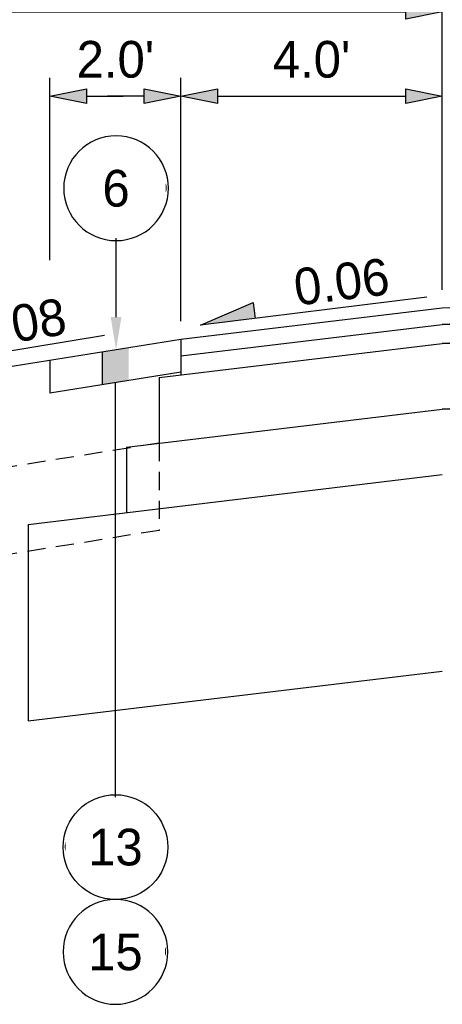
# Model space of a CAD drawing. Header units: feet. Extents: x -16 to 297, y -33 to 148.
# Tile 11 of 30: x 65.91 to 72.37, y 26.82 to 41.85. Entities that reach past the tile are written whole.
import ezdxf
from ezdxf import colors
from ezdxf.entities.mleader import LeaderData, LeaderLine
from ezdxf.enums import TextEntityAlignment as Align
from ezdxf.math import Vec2, Vec3

# ---------------------------------------------------------------- set-up
doc = ezdxf.new("R2010")
doc.units = ezdxf.units.FT
doc.header["$LTSCALE"] = 4
doc.header["$MEASUREMENT"] = 0
doc.set_wipeout_variables(frame=1)
doc.linetypes.add('OhDOT_USTN2', pattern=[0.11, 0.069, -0.041])
for name, color, linetype in [('TX_P_1', 7, 'Continuous'), ('TX_P_Misc', 7, 'Continuous'), ('XS_P_Finished_Grade', 3, 'Continuous'), ('XS_P_Pavt_Layers', 251, 'Continuous'), ('XS_P_Shoulder_Layers', 252, 'Continuous'), ('XS_P_Subgrade', 4, 'Continuous')]:
    doc.layers.add(name, color=color, linetype=linetype)
doc.styles.add('Slanted-Normal', font='font31.shx', dxfattribs={"height": 0.14})
doc.dimstyles.new('Dec-1  Slanted', dxfattribs={"dimtxt": 0.14, "dimasz": 0.14, "dimexe": 0.07, "dimexo": 0.07, "dimgap": 0.07, "dimtad": 1, "dimdec": 1, "dimzin": 3, "dimdsep": 46, "dimtxsty": 'Slanted-Normal', "dimblk": 'Dim1', "dimcen": 0, "dimclrd": 95, "dimclre": 95, "dimclrt": 7, "dimadec": 1, "dimazin": 3, "dimtfac": 1, "dimtdec": 1, "dimtix": 1, "dimtofl": 0, "dimtmove": 1, "dimatfit": 3, "dimldrblk": 'Dim1', "dimfxl": 1, "dimtolj": 1, "dimtzin": 0, "dimlwd": -1, "dimlwe": -1, "dimarcsym": 0})

# ---------------------------------------------------------------- blocks, each defined once
blk = doc.blocks.new('Dim1')
h = blk.add_hatch(color=4)
h.dxf.hatch_style = 1
h.paths.add_polyline_path([(0, 0), (-1, -0.2), (-1, 0.2)])
at = {"color": 4}
blk.add_lwpolyline([(0, 0), (-1, -0.2), (-1, 0.2), (0, 0)], dxfattribs=at)
blk = doc.blocks.new('*D938')
at = {"layer": 'Defpoints', "color": 0, "transparency": 16777216}
for p in [(72.366, 40.685), (72.366, 37.45), (68.37, 36.971)]:
    blk.add_point(p, dxfattribs=at)
at = {"layer": 'TX_P_1', "color": 95, "linetype": 'Continuous', "transparency": 16777216}
for p, q in [((68.37, 37.251), (68.37, 40.965)), ((72.366, 37.73), (72.366, 40.965)), ((68.93, 40.685), (71.806, 40.685))]:
    blk.add_line(p, q, dxfattribs=at)
at = {"layer": 'TX_P_1', "color": 95, "transparency": 16777216, "xscale": 0.56, "yscale": 0.56, "zscale": 0.56, "rotation": 180}
blk.add_blockref('Dim1', (68.37, 40.685), dxfattribs=at)
at = {"layer": 'TX_P_1', "color": 95, "transparency": 16777216, "xscale": 0.56, "yscale": 0.56, "zscale": 0.56}
blk.add_blockref('Dim1', (72.366, 40.685), dxfattribs=at)
at = {"layer": 'TX_P_1', "color": 7, "transparency": 16777216, "insert": (70.368, 41.245), "char_height": 0.56, "attachment_point": 5, "style": 'Slanted-Normal'}
blk.add_mtext("\\A1;4.0'", dxfattribs=at)
blk = doc.blocks.new('*D939')
at = {"layer": 'Defpoints', "color": 0, "transparency": 16777216}
for p in [(61.366, 44.991), (72.366, 37.45), (61.366, 35.85)]:
    blk.add_point(p, dxfattribs=at)
at = {"layer": 'TX_P_1', "color": 95, "linetype": 'Continuous', "transparency": 16777216}
for p, q in [((61.366, 36.13), (61.366, 45.271)), ((72.366, 37.73), (72.366, 45.271)), ((71.806, 44.991), (61.926, 44.991))]:
    blk.add_line(p, q, dxfattribs=at)
at = {"layer": 'TX_P_1', "color": 95, "transparency": 16777216, "xscale": 0.56, "yscale": 0.56, "zscale": 0.56, "rotation": 180}
blk.add_blockref('Dim1', (61.366, 44.991), dxfattribs=at)
at = {"layer": 'TX_P_1', "color": 95, "transparency": 16777216, "xscale": 0.56, "yscale": 0.56, "zscale": 0.56}
blk.add_blockref('Dim1', (72.366, 44.991), dxfattribs=at)
at = {"layer": 'TX_P_1', "color": 7, "transparency": 16777216, "insert": (66.866, 45.551), "char_height": 0.56, "attachment_point": 5, "style": 'Slanted-Normal'}
blk.add_mtext("\\A1;11.0'", dxfattribs=at)
blk = doc.blocks.new('*D941')
at = {"layer": 'Defpoints', "color": 0, "transparency": 16777216}
for p in [(72.366, 41.972), (64.366, 37.692), (72.366, 37.45)]:
    blk.add_point(p, dxfattribs=at)
at = {"layer": 'TX_P_1', "color": 95, "linetype": 'Continuous', "transparency": 16777216}
for p, q in [((64.366, 37.972), (64.366, 42.252)), ((72.366, 37.73), (72.366, 42.252)), ((64.926, 41.972), (71.806, 41.972))]:
    blk.add_line(p, q, dxfattribs=at)
at = {"layer": 'TX_P_1', "color": 95, "transparency": 16777216, "xscale": 0.56, "yscale": 0.56, "zscale": 0.56, "rotation": 180}
blk.add_blockref('Dim1', (64.366, 41.972), dxfattribs=at)
at = {"layer": 'TX_P_1', "color": 95, "transparency": 16777216, "xscale": 0.56, "yscale": 0.56, "zscale": 0.56}
blk.add_blockref('Dim1', (72.366, 41.972), dxfattribs=at)
at = {"layer": 'TX_P_1', "color": 7, "transparency": 16777216, "insert": (68.366, 42.532), "char_height": 0.56, "attachment_point": 5, "style": 'Slanted-Normal'}
blk.add_mtext("\\A1;8.0'", dxfattribs=at)
blk = doc.blocks.new('SLOPE')
at = {"layer": 'TX_P_Misc'}
h = blk.add_hatch(color=4, dxfattribs=at)
h.dxf.hatch_style = 1
h.paths.add_polyline_path([(0.8715, 0), (0.6608, 0.0615), (0.6608, 0)])
at = {"layer": 'TX_P_Misc', "color": 4}
for p, q in [((0.8715, 0), (0.6608, 0.0615)), ((0.6608, 0.0615), (0.6608, 0))]:
    blk.add_line(p, q, dxfattribs=at)
at = {"layer": 'TX_P_Misc', "color": 95}
blk.add_line((0, 0), (0.8715, 0), dxfattribs=at)
at = {"layer": 'TX_P_Misc', "style": 'Slanted-Normal'}
blk.add_attdef('SLOPE', (0.0353, 0.0289), '', height=0.14, dxfattribs=at)
blk = doc.blocks.new('*D949')
at = {"layer": 'Defpoints', "color": 0, "transparency": 16777216}
for p in [(83.366, 44.991), (83.366, 37.89), (72.366, 37.45)]:
    blk.add_point(p, dxfattribs=at)
at = {"layer": 'TX_P_1', "color": 95, "linetype": 'Continuous', "transparency": 16777216}
for p, q in [((72.366, 37.73), (72.366, 45.271)), ((72.926, 44.991), (82.806, 44.991))]:
    blk.add_line(p, q, dxfattribs=at)
at = {"layer": 'TX_P_1', "color": 95, "transparency": 16777216, "xscale": 0.56, "yscale": 0.56, "zscale": 0.56, "rotation": 180}
blk.add_blockref('Dim1', (72.366, 44.991), dxfattribs=at)
at = {"layer": 'TX_P_1', "color": 95, "transparency": 16777216, "xscale": 0.56, "yscale": 0.56, "zscale": 0.56}
blk.add_blockref('Dim1', (83.366, 44.991), dxfattribs=at)
at = {"layer": 'TX_P_1', "color": 7, "transparency": 16777216, "insert": (77.866, 45.551), "char_height": 0.56, "attachment_point": 5, "style": 'Slanted-Normal'}
blk.add_mtext("\\A1;11.0'", dxfattribs=at)
blk = doc.blocks.new('_DotSmall')
at = {"color": 0, "linetype": 'ByBlock', "const_width": 0.5}
blk.add_lwpolyline([(-0.0625, 0, 1), (0.0625, 0, 1)], format="xyb", close=True, dxfattribs=at)
blk = doc.blocks.new('*D1063')
at = {"layer": 'Defpoints', "color": 0, "transparency": 16777216}
for p in [(68.37, 40.685), (66.37, 37.901), (68.37, 36.971)]:
    blk.add_point(p, dxfattribs=at)
at = {"layer": 'TX_P_1', "color": 95, "linetype": 'Continuous', "transparency": 16777216}
for p, q in [((66.37, 38.181), (66.37, 40.965)), ((68.37, 37.251), (68.37, 40.965))]:
    blk.add_line(p, q, dxfattribs=at)
at = {"layer": 'TX_P_1', "color": 95, "transparency": 16777216}
for p, q in [((66.93, 40.685), (67.49, 40.685)), ((67.81, 40.685), (67.25, 40.685))]:
    blk.add_line(p, q, dxfattribs=at)
at = {"layer": 'TX_P_1', "color": 95, "transparency": 16777216, "xscale": 0.56, "yscale": 0.56, "zscale": 0.56, "rotation": 180}
blk.add_blockref('Dim1', (66.37, 40.685), dxfattribs=at)
at = {"layer": 'TX_P_1', "color": 95, "transparency": 16777216, "xscale": 0.56, "yscale": 0.56, "zscale": 0.56}
blk.add_blockref('Dim1', (68.37, 40.685), dxfattribs=at)
at = {"layer": 'TX_P_1', "color": 7, "transparency": 16777216, "insert": (67.37, 41.245), "char_height": 0.56, "attachment_point": 5, "style": 'Slanted-Normal'}
blk.add_mtext("\\A1;2.0'", dxfattribs=at)
blk = doc.blocks.new('*U1052')
at = {"layer": 'TX_P_Misc', "color": 95}
blk.add_line((0, 0), (0, 1.7723), dxfattribs=at)
at = {"layer": 'TX_P_Misc'}
blk.add_circle((0, 0), 0.2, dxfattribs=at)
at = {"layer": 'TX_P_Misc', "color": 95}
ml = blk.add_multileader_mtext('Standard', dxfattribs=at)
ml.set_content('', color=95, style='Slanted-Normal')
ml.set_leader_properties()
ml.set_arrow_properties(name='DOTSMALL')
ml.build(insert=Vec2(0, 0))
ml.multileader.update_dxf_attribs({"has_dogleg": 0, "text_left_attachment_type": 2, "text_right_attachment_type": 2, "dogleg_length": 0.18, "arrow_head_size": 0.125})
ctx = ml.context
ctx.base_point, ctx.char_height, ctx.arrow_head_size, ctx.landing_gap_size, ctx.plane_origin = Vec3(0, 0), 0.14, 0.125, 0.0001, Vec3(0.9927, 0.4959)
ctx.left_attachment, ctx.right_attachment, ctx.text_align_type = 2, 2, 1
notes = []
notes.append((ctx, [(1, (1, 1, 0), (-0.18, 0), (1, 0), 0.18, [(0, [(-0.1547, 0.0015)], 0, [])])]))
ctx.mtext.insert, ctx.mtext.alignment, ctx.mtext.flow_direction = Vec3(0.0001, 0.07), 2, 5
ml = blk.add_multileader_mtext('Standard', dxfattribs=at)
ml.set_content('', color=95, style='Slanted-Normal')
ml.set_leader_properties()
ml.build(insert=Vec2(0, 0))
ml.multileader.update_dxf_attribs({"has_dogleg": 0, "text_left_attachment_type": 2, "text_right_attachment_type": 2, "dogleg_length": 0.18, "arrow_head_size": 0.125})
ctx = ml.context
ctx.base_point, ctx.char_height, ctx.arrow_head_size, ctx.landing_gap_size, ctx.plane_origin = Vec3(-0.0001, 0), 0.14, 0.125, 0.0001, Vec3(0.5884, 0.4959)
ctx.left_attachment, ctx.right_attachment, ctx.text_align_type = 2, 2, 1
notes.append((ctx, [(0, (1, 1, 0), (0.1801, 0), (-1, 0), 0.18, [(0, [(0.1698, -0.0003)], 0, [])])]))
ctx.mtext.insert, ctx.mtext.alignment, ctx.mtext.flow_direction = Vec3(0, 0.07), 2, 5
for ctx, leaders in notes:
    for number, flags, end, landing, length, lines in leaders:
        leader = LeaderData()
        leader.index, (leader.has_last_leader_line, leader.has_dogleg_vector, leader.attachment_direction) = number, flags
        leader.last_leader_point, leader.dogleg_vector, leader.dogleg_length = Vec3(end), Vec3(landing), length
        for number, points, colour, breaks in lines:
            line = LeaderLine()
            line.index, line.vertices, line.color, line.breaks = number, Vec3.list(points), colors.encode_raw_color(colour), breaks
            leader.lines.append(line)
        ctx.leaders.append(leader)
blk.add_wipeout([(0.187, 0.0355), (0.1811, 0.0586), (0.1723, 0.0809), (0.1609, 0.1018), (0.1468, 0.1212), (0.1305, 0.1386), (0.1121, 0.1539), (0.0919, 0.1667), (0.0703, 0.1769), (0.0476, 0.1843), (0.0241, 0.1888), (0.0002, 0.1904), (-0.0236, 0.1889), (-0.0471, 0.1844), (-0.0699, 0.1771), (-0.0915, 0.1669), (-0.1117, 0.1541), (-0.1302, 0.1389), (-0.1465, 0.1215), (-0.1606, 0.1022), (-0.1722, 0.0813), (-0.181, 0.059), (-0.187, 0.0359), (-0.19, 0.0122), (-0.19, -0.0117), (-0.187, -0.0355), (-0.1811, -0.0586), (-0.1723, -0.0809), (-0.1609, -0.1018), (-0.1468, -0.1212), (-0.1305, -0.1386), (-0.1121, -0.1539), (-0.0919, -0.1667), (-0.0703, -0.1769), (-0.0476, -0.1843), (-0.0241, -0.1888), (-0.0002, -0.1904), (0.0236, -0.1889), (0.0471, -0.1844), (0.0699, -0.1771), (0.0915, -0.1669), (0.1117, -0.1541), (0.1302, -0.1389), (0.1465, -0.1215), (0.1606, -0.1022), (0.1722, -0.0813), (0.181, -0.059), (0.187, -0.0359), (0.19, -0.0122), (0.19, 0.0117)])
at = {"layer": 'TX_P_Misc', "style": 'Slanted-Normal'}
blk.add_attdef('ITEM', text='', height=0.14, dxfattribs=at).set_placement((0, 0), align=Align.MIDDLE_CENTER)
blk = doc.blocks.new('*U1062')
at = {"layer": 'TX_P_Misc', "color": 95}
blk.add_line((0, 0), (0, 0.1564), dxfattribs=at)
at = {"layer": 'TX_P_Misc'}
blk.add_circle((0, 0), 0.2, dxfattribs=at)
at = {"layer": 'TX_P_Misc', "color": 95}
ml = blk.add_multileader_mtext('Standard', dxfattribs=at)
ml.set_content('', color=95, style='Slanted-Normal')
ml.set_leader_properties()
ml.set_arrow_properties(name='DOTSMALL')
ml.build(insert=Vec2(0, 0))
ml.multileader.update_dxf_attribs({"has_dogleg": 0, "text_left_attachment_type": 2, "text_right_attachment_type": 2, "dogleg_length": 0.18, "arrow_head_size": 0.125})
ctx = ml.context
ctx.base_point, ctx.char_height, ctx.arrow_head_size, ctx.landing_gap_size, ctx.plane_origin = Vec3(0, 0), 0.14, 0.125, 0.0001, Vec3(0.9927, 0.4959)
ctx.left_attachment, ctx.right_attachment, ctx.text_align_type = 2, 2, 1
notes = []
notes.append((ctx, [(1, (1, 1, 0), (-0.18, 0), (1, 0), 0.18, [(0, [(-0.1547, 0.0015)], 0, [])])]))
ctx.mtext.insert, ctx.mtext.alignment, ctx.mtext.flow_direction = Vec3(0.0001, 0.07), 2, 5
ml = blk.add_multileader_mtext('Standard', dxfattribs=at)
ml.set_content('', color=95, style='Slanted-Normal')
ml.set_leader_properties()
ml.build(insert=Vec2(0, 0))
ml.multileader.update_dxf_attribs({"has_dogleg": 0, "text_left_attachment_type": 2, "text_right_attachment_type": 2, "dogleg_length": 0.18, "arrow_head_size": 0.125})
ctx = ml.context
ctx.base_point, ctx.char_height, ctx.arrow_head_size, ctx.landing_gap_size, ctx.plane_origin = Vec3(-0.0001, 0), 0.14, 0.125, 0.0001, Vec3(0.5884, 0.4959)
ctx.left_attachment, ctx.right_attachment, ctx.text_align_type = 2, 2, 1
notes.append((ctx, [(0, (1, 1, 0), (0.1801, 0), (-1, 0), 0.18, [(0, [(0, -0.6169)], 0, [])])]))
ctx.mtext.insert, ctx.mtext.alignment, ctx.mtext.flow_direction = Vec3(0, 0.07), 2, 5
for ctx, leaders in notes:
    for number, flags, end, landing, length, lines in leaders:
        leader = LeaderData()
        leader.index, (leader.has_last_leader_line, leader.has_dogleg_vector, leader.attachment_direction) = number, flags
        leader.last_leader_point, leader.dogleg_vector, leader.dogleg_length = Vec3(end), Vec3(landing), length
        for number, points, colour, breaks in lines:
            line = LeaderLine()
            line.index, line.vertices, line.color, line.breaks = number, Vec3.list(points), colors.encode_raw_color(colour), breaks
            leader.lines.append(line)
        ctx.leaders.append(leader)
blk.add_wipeout([(0.187, 0.0355), (0.1811, 0.0586), (0.1723, 0.0809), (0.1609, 0.1018), (0.1468, 0.1212), (0.1305, 0.1386), (0.1121, 0.1539), (0.0919, 0.1667), (0.0703, 0.1769), (0.0476, 0.1843), (0.0241, 0.1888), (0.0002, 0.1904), (-0.0236, 0.1889), (-0.0471, 0.1844), (-0.0699, 0.1771), (-0.0915, 0.1669), (-0.1117, 0.1541), (-0.1302, 0.1389), (-0.1465, 0.1215), (-0.1606, 0.1022), (-0.1722, 0.0813), (-0.181, 0.059), (-0.187, 0.0359), (-0.19, 0.0122), (-0.19, -0.0117), (-0.187, -0.0355), (-0.1811, -0.0586), (-0.1723, -0.0809), (-0.1609, -0.1018), (-0.1468, -0.1212), (-0.1305, -0.1386), (-0.1121, -0.1539), (-0.0919, -0.1667), (-0.0703, -0.1769), (-0.0476, -0.1843), (-0.0241, -0.1888), (-0.0002, -0.1904), (0.0236, -0.1889), (0.0471, -0.1844), (0.0699, -0.1771), (0.0915, -0.1669), (0.1117, -0.1541), (0.1302, -0.1389), (0.1465, -0.1215), (0.1606, -0.1022), (0.1722, -0.0813), (0.181, -0.059), (0.187, -0.0359), (0.19, -0.0122), (0.19, 0.0117)])
at = {"layer": 'TX_P_Misc', "style": 'Slanted-Normal'}
blk.add_attdef('ITEM', text='', height=0.14, dxfattribs=at).set_placement((0, 0), align=Align.MIDDLE_CENTER)
blk = doc.blocks.new('*U1065')
at = {"layer": 'TX_P_Misc', "color": 95}
blk.add_line((0, 0), (-0.0745, 0.1093), dxfattribs=at)
at = {"layer": 'TX_P_Misc'}
blk.add_circle((0, 0), 0.2, dxfattribs=at)
at = {"layer": 'TX_P_Misc', "color": 95}
ml = blk.add_multileader_mtext('Standard', dxfattribs=at)
ml.set_content('', color=95, style='Slanted-Normal')
ml.set_leader_properties()
ml.set_arrow_properties(name='DOTSMALL')
ml.build(insert=Vec2(0, 0))
ml.multileader.update_dxf_attribs({"has_dogleg": 0, "text_left_attachment_type": 2, "text_right_attachment_type": 2, "dogleg_length": 0.18, "arrow_head_size": 0.125})
ctx = ml.context
ctx.base_point, ctx.char_height, ctx.arrow_head_size, ctx.landing_gap_size, ctx.plane_origin = Vec3(0, 0), 0.14, 0.125, 0.0001, Vec3(0.9927, 0.4959)
ctx.left_attachment, ctx.right_attachment, ctx.text_align_type = 2, 2, 1
notes = []
notes.append((ctx, [(1, (1, 1, 0), (-0.18, 0), (1, 0), 0.18, [(0, [(-0.1547, 0.0015)], 0, [])])]))
ctx.mtext.insert, ctx.mtext.alignment, ctx.mtext.flow_direction = Vec3(0.0001, 0.07), 2, 5
ml = blk.add_multileader_mtext('Standard', dxfattribs=at)
ml.set_content('', color=95, style='Slanted-Normal')
ml.set_leader_properties()
ml.build(insert=Vec2(0, 0))
ml.multileader.update_dxf_attribs({"has_dogleg": 0, "text_left_attachment_type": 2, "text_right_attachment_type": 2, "dogleg_length": 0.18, "arrow_head_size": 0.125})
ctx = ml.context
ctx.base_point, ctx.char_height, ctx.arrow_head_size, ctx.landing_gap_size, ctx.plane_origin = Vec3(-0.0001, 0), 0.14, 0.125, 0.0001, Vec3(0.5884, 0.4959)
ctx.left_attachment, ctx.right_attachment, ctx.text_align_type = 2, 2, 1
notes.append((ctx, [(0, (1, 1, 0), (0.1801, 0), (-1, 0), 0.18, [(0, [(0.1698, -0.0003)], 0, [])])]))
ctx.mtext.insert, ctx.mtext.alignment, ctx.mtext.flow_direction = Vec3(0, 0.07), 2, 5
for ctx, leaders in notes:
    for number, flags, end, landing, length, lines in leaders:
        leader = LeaderData()
        leader.index, (leader.has_last_leader_line, leader.has_dogleg_vector, leader.attachment_direction) = number, flags
        leader.last_leader_point, leader.dogleg_vector, leader.dogleg_length = Vec3(end), Vec3(landing), length
        for number, points, colour, breaks in lines:
            line = LeaderLine()
            line.index, line.vertices, line.color, line.breaks = number, Vec3.list(points), colors.encode_raw_color(colour), breaks
            leader.lines.append(line)
        ctx.leaders.append(leader)
blk.add_wipeout([(0.187, 0.0355), (0.1811, 0.0586), (0.1723, 0.0809), (0.1609, 0.1018), (0.1468, 0.1212), (0.1305, 0.1386), (0.1121, 0.1539), (0.0919, 0.1667), (0.0703, 0.1769), (0.0476, 0.1843), (0.0241, 0.1888), (0.0002, 0.1904), (-0.0236, 0.1889), (-0.0471, 0.1844), (-0.0699, 0.1771), (-0.0915, 0.1669), (-0.1117, 0.1541), (-0.1302, 0.1389), (-0.1465, 0.1215), (-0.1606, 0.1022), (-0.1722, 0.0813), (-0.181, 0.059), (-0.187, 0.0359), (-0.19, 0.0122), (-0.19, -0.0117), (-0.187, -0.0355), (-0.1811, -0.0586), (-0.1723, -0.0809), (-0.1609, -0.1018), (-0.1468, -0.1212), (-0.1305, -0.1386), (-0.1121, -0.1539), (-0.0919, -0.1667), (-0.0703, -0.1769), (-0.0476, -0.1843), (-0.0241, -0.1888), (-0.0002, -0.1904), (0.0236, -0.1889), (0.0471, -0.1844), (0.0699, -0.1771), (0.0915, -0.1669), (0.1117, -0.1541), (0.1302, -0.1389), (0.1465, -0.1215), (0.1606, -0.1022), (0.1722, -0.0813), (0.181, -0.059), (0.187, -0.0359), (0.19, -0.0122), (0.19, 0.0117)])
at = {"layer": 'TX_P_Misc', "style": 'Slanted-Normal'}
blk.add_attdef('ITEM', text='', height=0.14, dxfattribs=at).set_placement((0, 0), align=Align.MIDDLE_CENTER)

msp = doc.modelspace()

# ---------------------------------------------------------------- hatches: boundary and pattern name
at = {"layer": 'TX_P_1'}
h = msp.add_hatch(color=256, dxfattribs=at)
h.dxf.hatch_style = 1
h.paths.add_polyline_path([(67.57, 36.843), (67.17, 36.779), (67.17, 36.279), (67.57, 36.343)])

# ---------------------------------------------------------------- linework, layer by layer
at = {"layer": 'XS_P_Finished_Grade'}
for p, q in [((83.366, 37.89), (72.366, 37.45)), ((72.366, 37.45), (70.366, 37.21)), ((70.366, 37.21), (68.37, 36.971)), ((68.37, 36.971), (61.366, 35.85))]:
    msp.add_line(p, q, dxfattribs=at)
at = {"layer": 'XS_P_Pavt_Layers'}
for p, q in [((83.366, 37.89), (72.366, 37.45)), ((72.366, 37.2), (83.366, 37.64)), ((83.366, 37.64), (72.366, 37.2)), ((72.366, 36.909), (83.366, 37.349)), ((83.366, 37.349), (72.366, 36.909)), ((72.366, 35.909), (83.366, 36.349)), ((83.366, 36.349), (72.366, 35.909))]:
    msp.add_line(p, q, dxfattribs=at)
at = {"layer": 'XS_P_Shoulder_Layers'}
for p, q in [((72.366, 37.45), (70.366, 37.21)), ((70.366, 37.21), (68.37, 36.971)), ((68.37, 36.721), (72.366, 37.2)), ((68.037, 36.389), (72.366, 36.909)), ((68.37, 36.971), (68.37, 36.429)), ((68.037, 36.389), (68.037, 35.389)), ((67.537, 35.329), (72.366, 35.909)), ((67.537, 35.329), (67.537, 34.329)), ((66.037, 34.149), (72.366, 34.909)), ((66.037, 34.149), (66.037, 31.149)), ((66.037, 31.149), (72.366, 31.909))]:
    msp.add_line(p, q, dxfattribs=at)
at = {"layer": 'XS_P_Shoulder_Layers', "flags": 128}
for points in [[(68.37, 36.971), (68.37, 36.471)], [(66.37, 36.651), (66.37, 36.151)], [(68.37, 36.471), (66.37, 36.151)]]:
    msp.add_lwpolyline(points, dxfattribs=at)
at = {"layer": 'XS_P_Subgrade', "linetype": 'OhDOT_USTN2'}
for p, q in [((68.037, 35.389), (59.547, 34.031)), ((68.037, 35.389), (68.037, 34.056)), ((68.037, 34.056), (57.96, 32.444))]:
    msp.add_line(p, q, dxfattribs=at)

# ---------------------------------------------------------------- block references
at = {"layer": 'TX_P_1'}
ref = msp.add_blockref('SLOPE', (72.13, 37.615), dxfattribs=dict(at, xscale=-3.999999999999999, yscale=4, zscale=4, rotation=6.979004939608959))
ref.add_attrib('SLOPE', '0.06', (70.137, 37.487), dxfattribs={"layer": 'TX_P_Misc', "height": 0.56, "rotation": 6.979, "style": 'Slanted-Normal'})
ref = msp.add_blockref('SLOPE', (67.201, 37.033), dxfattribs=dict(at, xscale=-3.999999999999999, yscale=4, zscale=4, rotation=9.400646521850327))
ref.add_attrib('SLOPE', '0.08', (65.214, 36.821), dxfattribs={"layer": 'TX_P_Misc', "height": 0.56, "rotation": 9.4006, "style": 'Slanted-Normal'})

# ---------------------------------------------------------------- dimensions: what is measured, and where the dimension line sits
for base, p1, p2, override, picture, middle in [((61.366, 44.991), (72.366, 37.45), (61.366, 35.85), {"dimpost": "'"}, '*D939', (66.866, 45.551)), ((83.366, 44.991), (72.366, 37.45), (83.366, 37.89), {"dimpost": "'", "dimse2": 1, "dimsd2": 0}, '*D949', (77.866, 45.551)), ((72.366, 41.972), (64.366, 37.692), (72.366, 37.45), {"dimpost": "'"}, '*D941', (68.366, 42.532)), ((72.366, 40.685), (68.37, 36.971), (72.366, 37.45), {"dimpost": "'"}, '*D938', (70.368, 41.245))]:
    dim = msp.add_linear_dim(base=base, p1=p1, p2=p2, dimstyle='Dec-1  Slanted', override=override, dxfattribs=at)
    dim.commit()
    dim.dimension.update_dxf_attribs({"geometry": picture, "text_midpoint": middle})

# ---------------------------------------------------------------- next in the draw order: block references
at = {"layer": 'TX_P_1', "xscale": 4, "yscale": 4, "zscale": 4}
msp.add_blockref('*U1052', (67.37, 29.222), dxfattribs=at).add_auto_attribs({'ITEM': '13'})

# ---------------------------------------------------------------- next in the draw order: linework, layer by layer
at = {"layer": 'TX_P_1'}
msp.add_line((67.17, 36.779), (67.17, 36.279), dxfattribs=at)

# ---------------------------------------------------------------- next in the draw order: block references
ref = msp.add_blockref('*U1065', (67.37, 27.622), dxfattribs=dict(at, xscale=-4, yscale=4, zscale=4))
ref.add_attrib('ITEM', '15', dxfattribs={"layer": 'TX_P_Misc', "height": 0.56, "style": 'Slanted-Normal'}).set_placement((67.37, 27.622), align=Align.MIDDLE_CENTER)

# ---------------------------------------------------------------- next in the draw order: block references
ref = msp.add_blockref('*U1062', (67.38, 39.28), dxfattribs=dict(at, xscale=-4, yscale=4, zscale=4))
ref.add_attrib('ITEM', '6', dxfattribs={"layer": 'TX_P_Misc', "height": 0.56, "style": 'Slanted-Normal'}).set_placement((67.38, 39.28), align=Align.MIDDLE_CENTER)

# ---------------------------------------------------------------- next in the draw order: dimensions: what is measured, and where the dimension line sits
dim = msp.add_linear_dim(base=(68.37, 40.685), p1=(66.37, 37.901), p2=(68.37, 36.971), angle=0, dimstyle='Dec-1  Slanted', override={"dimpost": "'"}, dxfattribs=at)
dim.commit()
dim.dimension.update_dxf_attribs({"geometry": '*D1063', "text_midpoint": (67.37, 41.245)})

doc.saveas('drawing.dxf')
